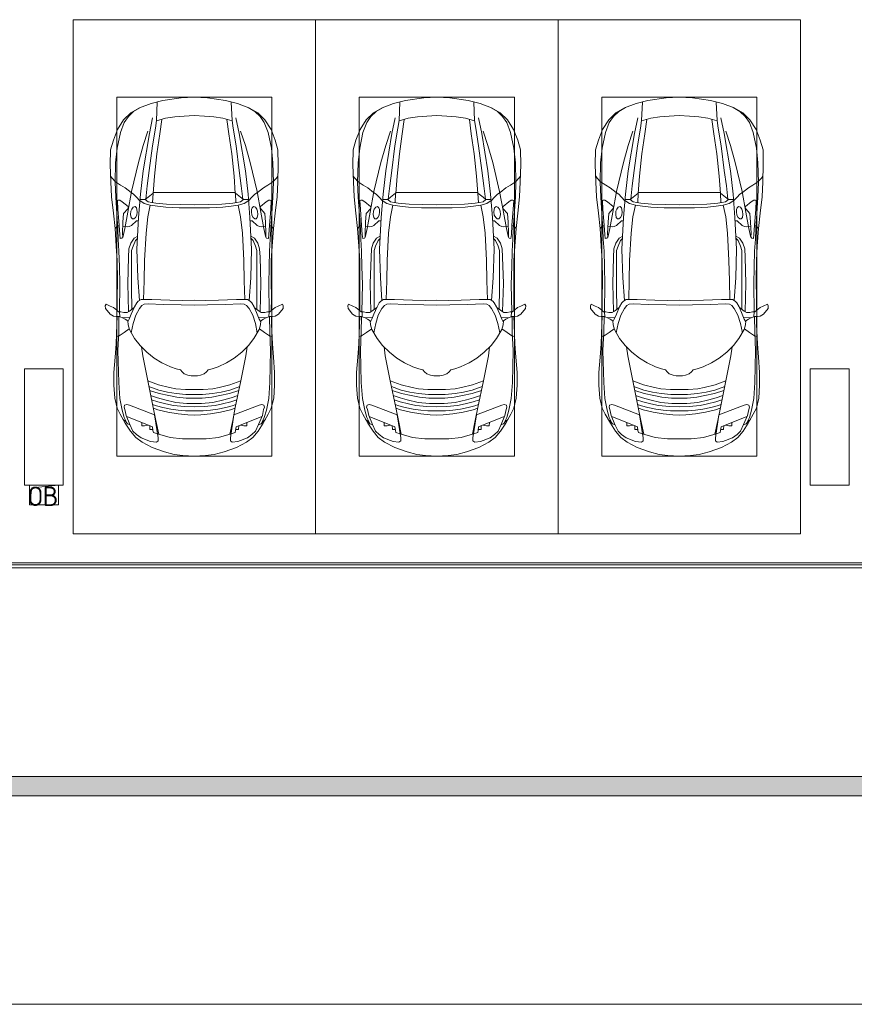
# Model space of a CAD drawing. Header units: millimetres. Extents: x -32229 to 169101, y -13689 to 125138.
# Tile 58 of 256: x -5115 to 3489, y 94200 to 104350. Entities that reach past the tile are written whole.
import ezdxf

# ---------------------------------------------------------------- set-up
doc = ezdxf.new("R2010")
doc.units = ezdxf.units.MM
for name, color, linetype, lineweight in [('A-____-NOTE-TEXT', 5, 'Continuous', 18), ('A-DETL-GENF-OTLN', 7, 'Continuous', 18), ('A-FLOR-____-OTLN', 7, 'Continuous', 18), ('A-GENM-____-OTLN', 7, 'Continuous', 18), ('C-PRKG-____-OTLN', 7, 'Continuous', 18), ('M-EQPM-____-OTLN', 7, 'Continuous', 18), ('S-COLS-____-MCUT', 7, 'Continuous', 40)]:
    doc.layers.add(name, color=color, linetype=linetype, lineweight=lineweight)
doc.styles.add('GOST Common', font='GOST_Common.ttf', dxfattribs={"height": 200})

# ---------------------------------------------------------------- blocks, each defined once
blk = doc.blocks.new('АР_Машиноместо - 4900x2400_М__5300х2500_-V11--01 ЭМ')
at = {"layer": 'A-DETL-GENF-OTLN', "color": 253, "lineweight": 13, "true_color": 0xaaaaaa}
for p, q in [((1133, -806), (1044, -819)), ((1250, -800), (1133, -806)), ((1250, -800), (1367, -806)), ((1367, -806), (1456, -819)), ((816, -891), (712, -946)), ((943, -845), (816, -891)), ((1044, -819), (943, -845)), ((1456, -819), (1557, -845)), ((1557, -845), (1684, -891)), ((1684, -891), (1788, -946)), ((647, -993), (593, -1057)), ((712, -946), (647, -993)), ((701, -989), (655, -1024)), ((800, -953), (701, -989)), ((859, -944), (800, -953)), ((841, -1226), (878, -991)), ((878, -959), (859, -944)), ((1000, -994), (871, -1031)), ((878, -991), (878, -959)), ((1127, -980), (1000, -994)), ((1250, -978), (1127, -980)), ((1250, -978), (1373, -980)), ((1373, -980), (1500, -994)), ((1500, -994), (1629, -1031)), ((1622, -959), (1641, -944)), ((1622, -991), (1622, -959)), ((1659, -1226), (1622, -991)), ((1641, -944), (1700, -953)), ((1700, -953), (1799, -989)), ((1788, -946), (1853, -993)), ((1799, -989), (1845, -1024)), ((1853, -993), (1907, -1057)), ((593, -1057), (539, -1140)), ((618, -1057), (587, -1126)), ((655, -1024), (618, -1057)), ((883, -1027), (854, -1167)), ((1617, -1027), (1646, -1167)), ((1845, -1024), (1882, -1057)), ((1882, -1057), (1913, -1126)), ((1907, -1057), (1961, -1140)), ((539, -1140), (487, -1232)), ((540, -1160), (516, -1180)), ((561, -1133), (540, -1160)), ((587, -1126), (548, -1220)), ((589, -1122), (561, -1133)), ((854, -1167), (827, -1301)), ((1646, -1167), (1673, -1301)), ((1911, -1122), (1939, -1133)), ((1913, -1126), (1952, -1220)), ((1939, -1133), (1960, -1160)), ((1960, -1160), (1984, -1180)), ((1961, -1140), (2013, -1232)), ((456, -1296), (431, -1397)), ((487, -1232), (456, -1296)), ((535, -1281), (527, -1305)), ((527, -1305), (532, -1326)), ((548, -1220), (535, -1281)), ((581, -1327), (841, -1226)), ((827, -1301), (770, -1576)), ((876, -1279), (828, -1294)), ((925, -1302), (859, -1321)), ((979, -1255), (876, -1279)), ((1007, -1284), (925, -1302)), ((1084, -1236), (979, -1255)), ((1084, -1275), (1007, -1284)), ((1148, -1312), (1035, -1323)), ((1183, -1227), (1084, -1236)), ((1159, -1268), (1084, -1275)), ((1250, -1309), (1148, -1312)), ((1250, -1267), (1159, -1268)), ((1250, -1224), (1183, -1227)), ((1250, -1224), (1317, -1227)), ((1250, -1267), (1341, -1268)), ((1250, -1309), (1352, -1312)), ((1317, -1227), (1416, -1236)), ((1341, -1268), (1416, -1275)), ((1352, -1312), (1465, -1323)), ((1416, -1236), (1521, -1255)), ((1416, -1275), (1493, -1284)), ((1493, -1284), (1575, -1302)), ((1521, -1255), (1624, -1279)), ((1575, -1302), (1641, -1321)), ((1624, -1279), (1672, -1294)), ((1919, -1327), (1659, -1226)), ((1673, -1301), (1730, -1576)), ((1952, -1220), (1965, -1281)), ((1965, -1281), (1973, -1305)), ((1973, -1305), (1968, -1326)), ((2013, -1232), (2044, -1296)), ((2044, -1296), (2069, -1397)), ((431, -1397), (422, -1534)), ((532, -1326), (554, -1333)), ((554, -1333), (581, -1327)), ((871, -1401), (800, -1425)), ((874, -1361), (810, -1383)), ((859, -1321), (820, -1334)), ((945, -1381), (871, -1401)), ((958, -1341), (874, -1361)), ((1059, -1355), (945, -1381)), ((1035, -1323), (958, -1341)), ((1070, -1410), (986, -1426)), ((1174, -1344), (1059, -1355)), ((1168, -1400), (1070, -1410)), ((1250, -1400), (1168, -1400)), ((1250, -1345), (1174, -1344)), ((1250, -1345), (1326, -1344)), ((1250, -1400), (1332, -1400)), ((1326, -1344), (1441, -1355)), ((1332, -1400), (1430, -1410)), ((1430, -1410), (1514, -1426)), ((1441, -1355), (1555, -1381)), ((1465, -1323), (1542, -1341)), ((1542, -1341), (1626, -1361)), ((1555, -1381), (1629, -1401)), ((1626, -1361), (1690, -1383)), ((1629, -1401), (1700, -1425)), ((1641, -1321), (1680, -1334)), ((1946, -1333), (1919, -1327)), ((1968, -1326), (1946, -1333)), ((2069, -1397), (2078, -1534)), ((884, -1481), (782, -1518)), ((887, -1447), (790, -1477)), ((995, -1509), (882, -1536)), ((973, -1460), (884, -1481)), ((986, -1426), (887, -1447)), ((1062, -1446), (973, -1460)), ((1060, -1496), (995, -1509)), ((1159, -1489), (1060, -1496)), ((1164, -1435), (1062, -1446)), ((1250, -1488), (1159, -1489)), ((1250, -1435), (1164, -1435)), ((1250, -1435), (1336, -1435)), ((1250, -1488), (1341, -1489)), ((1336, -1435), (1438, -1446)), ((1341, -1489), (1440, -1496)), ((1438, -1446), (1527, -1460)), ((1440, -1496), (1505, -1509)), ((1505, -1509), (1618, -1536)), ((1514, -1426), (1613, -1447)), ((1527, -1460), (1616, -1481)), ((1613, -1447), (1710, -1477)), ((1616, -1481), (1718, -1518)), ((422, -1534), (422, -1663)), ((770, -1576), (718, -1834)), ((882, -1536), (770, -1576)), ((1618, -1536), (1730, -1576)), ((1730, -1576), (1782, -1834)), ((2078, -1534), (2078, -1663)), ((422, -1663), (435, -1821)), ((1004, -1721), (917, -1761)), ((1065, -1700), (1004, -1721)), ((1107, -1690), (1065, -1700)), ((1124, -1671), (1107, -1690)), ((1147, -1651), (1124, -1671)), ((1185, -1636), (1147, -1651)), ((1218, -1629), (1185, -1636)), ((1218, -1629), (1250, -1627)), ((1282, -1629), (1250, -1627)), ((1282, -1629), (1315, -1636)), ((1315, -1636), (1353, -1651)), ((1353, -1651), (1376, -1671)), ((1376, -1671), (1393, -1690)), ((1393, -1690), (1435, -1700)), ((1435, -1700), (1496, -1721)), ((1496, -1721), (1583, -1761)), ((2078, -1663), (2065, -1821)), ((435, -1821), (445, -1957)), ((838, -1812), (761, -1872)), ((917, -1761), (838, -1812)), ((1583, -1761), (1662, -1812)), ((1662, -1812), (1739, -1872)), ((2065, -1821), (2055, -1957)), ((761, -1872), (691, -1942)), ((718, -1834), (706, -1927)), ((1739, -1872), (1809, -1942)), ((1782, -1834), (1794, -1927)), ((445, -1957), (453, -2159)), ((635, -2015), (581, -2106)), ((691, -1942), (635, -2015)), ((1809, -1942), (1865, -2015)), ((1865, -2015), (1919, -2106)), ((2055, -1957), (2047, -2159)), ((475, -2041), (448, -2034)), ((526, -2075), (475, -2041)), ((579, -2113), (526, -2075)), ((581, -2106), (567, -2154)), ((620, -2169), (600, -2073)), ((1880, -2169), (1900, -2073)), ((1919, -2106), (1933, -2154)), ((1921, -2113), (1974, -2075)), ((1974, -2075), (2025, -2041)), ((2025, -2041), (2052, -2034)), ((453, -2159), (455, -2239)), ((505, -2230), (468, -2239)), ((537, -2212), (505, -2230)), ((587, -2231), (510, -2227)), ((564, -2195), (537, -2212)), ((567, -2154), (564, -2195)), ((580, -2214), (565, -2186)), ((601, -2263), (580, -2214)), ((647, -2254), (620, -2169)), ((1853, -2254), (1880, -2169)), ((1899, -2263), (1920, -2214)), ((1913, -2231), (1990, -2227)), ((1920, -2214), (1935, -2186)), ((1933, -2154), (1936, -2195)), ((1936, -2195), (1963, -2212)), ((1963, -2212), (1995, -2230)), ((1995, -2230), (2032, -2239)), ((2047, -2159), (2045, -2239)), ((333, -2351), (335, -2322)), ((335, -2322), (382, -2266)), ((382, -2266), (417, -2243)), ((417, -2334), (384, -2348)), ((417, -2243), (445, -2239)), ((450, -2306), (417, -2334)), ((445, -2239), (482, -2239)), ((470, -2290), (450, -2306)), ((455, -2424), (456, -2301)), ((494, -2289), (470, -2290)), ((482, -2236), (479, -2289)), ((523, -2281), (494, -2289)), ((559, -2283), (523, -2281)), ((581, -2296), (559, -2283)), ((631, -2333), (581, -2296)), ((634, -2341), (601, -2263)), ((604, -2534), (606, -2315)), ((685, -2322), (647, -2254)), ((710, -2355), (685, -2322)), ((1790, -2355), (1815, -2322)), ((1815, -2322), (1853, -2254)), ((1866, -2341), (1899, -2263)), ((1869, -2333), (1919, -2296)), ((1896, -2534), (1894, -2315)), ((1919, -2296), (1941, -2283)), ((1941, -2283), (1977, -2281)), ((1977, -2281), (2006, -2289)), ((2006, -2289), (2030, -2290)), ((2018, -2236), (2021, -2289)), ((2055, -2239), (2018, -2239)), ((2030, -2290), (2050, -2306)), ((2045, -2424), (2044, -2301)), ((2050, -2306), (2083, -2334)), ((2083, -2243), (2055, -2239)), ((2118, -2266), (2083, -2243)), ((2083, -2334), (2116, -2348)), ((2165, -2322), (2118, -2266)), ((2167, -2351), (2165, -2322)), ((341, -2366), (333, -2351)), ((384, -2348), (341, -2366)), ((457, -2614), (455, -2424)), ((657, -2380), (634, -2341)), ((673, -2400), (657, -2380)), ((685, -2406), (668, -2638)), ((701, -2415), (673, -2400)), ((814, -2417), (701, -2415)), ((734, -2369), (710, -2355)), ((773, -2372), (734, -2369)), ((929, -2364), (773, -2372)), ((999, -2409), (814, -2417)), ((1115, -2359), (929, -2364)), ((1133, -2405), (999, -2409)), ((1250, -2358), (1115, -2359)), ((1250, -2407), (1133, -2405)), ((1250, -2358), (1385, -2359)), ((1250, -2407), (1367, -2405)), ((1367, -2405), (1501, -2409)), ((1385, -2359), (1571, -2364)), ((1501, -2409), (1686, -2417)), ((1571, -2364), (1727, -2372)), ((1686, -2417), (1799, -2415)), ((1727, -2372), (1766, -2369)), ((1766, -2369), (1790, -2355)), ((1799, -2415), (1827, -2400)), ((1815, -2406), (1832, -2638)), ((1827, -2400), (1843, -2380)), ((1843, -2380), (1866, -2341)), ((2043, -2614), (2045, -2424)), ((2116, -2348), (2159, -2366)), ((2159, -2366), (2167, -2351)), ((604, -2851), (604, -2534)), ((1896, -2851), (1896, -2534)), ((456, -2818), (457, -2614)), ((668, -2638), (659, -2936)), ((1832, -2638), (1841, -2936)), ((2044, -2818), (2043, -2614)), ((446, -2965), (456, -2818)), ((2054, -2965), (2044, -2818)), ((604, -2919), (604, -2851)), ((619, -2967), (604, -2919)), ((659, -2936), (676, -3260)), ((1841, -2936), (1824, -3260)), ((1881, -2967), (1896, -2919)), ((1896, -2919), (1896, -2851)), ((433, -3149), (446, -2965)), ((644, -3025), (619, -2967)), ((665, -3046), (644, -3025)), ((1835, -3046), (1856, -3025)), ((1856, -3025), (1881, -2967)), ((2067, -3149), (2054, -2965)), ((481, -3085), (475, -3180)), ((486, -3046), (481, -3085)), ((504, -3047), (486, -3046)), ((512, -3061), (504, -3047)), ((511, -3095), (512, -3061)), ((515, -3214), (511, -3095)), ((1985, -3214), (1989, -3095)), ((1988, -3061), (1996, -3047)), ((1989, -3095), (1988, -3061)), ((1996, -3047), (2014, -3046)), ((2014, -3046), (2019, -3085)), ((2019, -3085), (2025, -3180)), ((416, -3306), (433, -3149)), ((457, -3174), (433, -3148)), ((475, -3174), (457, -3174)), ((475, -3180), (462, -3347)), ((558, -3165), (514, -3168)), ((522, -3303), (515, -3214)), ((579, -3168), (558, -3165)), ((602, -3179), (579, -3168)), ((612, -3246), (600, -3262)), ((654, -3228), (602, -3179)), ((627, -3246), (612, -3246)), ((643, -3260), (627, -3246)), ((675, -3228), (654, -3228)), ((1825, -3228), (1846, -3228)), ((1846, -3228), (1898, -3179)), ((1857, -3260), (1873, -3246)), ((1873, -3246), (1888, -3246)), ((1888, -3246), (1900, -3262)), ((1898, -3179), (1921, -3168)), ((1921, -3168), (1942, -3165)), ((1942, -3165), (1986, -3168)), ((1978, -3303), (1985, -3214)), ((2025, -3174), (2043, -3174)), ((2025, -3180), (2038, -3347)), ((2043, -3174), (2067, -3148)), ((2084, -3306), (2067, -3148)), ((397, -3474), (416, -3306)), ((462, -3347), (457, -3435)), ((565, -3350), (522, -3303)), ((600, -3262), (594, -3293)), ((594, -3293), (597, -3327)), ((597, -3327), (605, -3347)), ((605, -3347), (620, -3369)), ((657, -3286), (643, -3260)), ((654, -3361), (659, -3344)), ((661, -3321), (657, -3286)), ((659, -3344), (661, -3321)), ((676, -3260), (696, -3503)), ((1824, -3260), (1804, -3503)), ((1839, -3321), (1843, -3286)), ((1841, -3344), (1839, -3321)), ((1846, -3361), (1841, -3344)), ((1843, -3286), (1857, -3260)), ((1895, -3347), (1880, -3369)), ((1903, -3327), (1895, -3347)), ((1900, -3262), (1906, -3293)), ((1906, -3293), (1903, -3327)), ((1935, -3350), (1978, -3303)), ((2038, -3347), (2043, -3435)), ((2103, -3474), (2084, -3306)), ((457, -3435), (466, -3441)), ((466, -3441), (482, -3439)), ((482, -3439), (508, -3423)), ((508, -3423), (567, -3375)), ((570, -3361), (565, -3350)), ((567, -3375), (570, -3361)), ((620, -3369), (639, -3373)), ((639, -3373), (654, -3361)), ((690, -3434), (655, -3470)), ((744, -3447), (691, -3447)), ((773, -3424), (744, -3447)), ((744, -3447), (773, -3472)), ((811, -3415), (773, -3424)), ((853, -3407), (811, -3415)), ((826, -3512), (821, -3413)), ((965, -3398), (853, -3407)), ((1103, -3394), (965, -3398)), ((1250, -3391), (1103, -3394)), ((1250, -3391), (1397, -3394)), ((1397, -3394), (1535, -3398)), ((1535, -3398), (1647, -3407)), ((1647, -3407), (1689, -3415)), ((1674, -3512), (1679, -3413)), ((1689, -3415), (1727, -3424)), ((1727, -3424), (1756, -3447)), ((1756, -3447), (1727, -3472)), ((1756, -3447), (1809, -3447)), ((1810, -3434), (1845, -3470)), ((1861, -3373), (1846, -3361)), ((1880, -3369), (1861, -3373)), ((1930, -3361), (1935, -3350)), ((1933, -3375), (1930, -3361)), ((1992, -3423), (1933, -3375)), ((2018, -3439), (1992, -3423)), ((2034, -3441), (2018, -3439)), ((2043, -3435), (2034, -3441)), ((390, -3630), (397, -3474)), ((598, -3519), (538, -3567)), ((625, -3501), (598, -3519)), ((655, -3470), (625, -3501)), ((773, -3472), (826, -3512)), ((840, -3688), (827, -3510)), ((1250, -3520), (827, -3517)), ((1250, -3520), (1673, -3517)), ((1660, -3688), (1673, -3510)), ((1727, -3472), (1674, -3512)), ((1845, -3470), (1875, -3501)), ((1875, -3501), (1902, -3519)), ((1902, -3519), (1962, -3567)), ((2110, -3630), (2103, -3474)), ((384, -3803), (390, -3630)), ((439, -3630), (404, -3666)), ((491, -3594), (439, -3630)), ((538, -3567), (491, -3594)), ((1962, -3567), (2009, -3594)), ((2009, -3594), (2061, -3630)), ((2061, -3630), (2096, -3666)), ((2116, -3803), (2110, -3630)), ((404, -3666), (388, -3688)), ((864, -3917), (840, -3688)), ((1636, -3917), (1660, -3688)), ((2096, -3666), (2112, -3688)), ((387, -3958), (384, -3803)), ((2113, -3958), (2116, -3803)), ((416, -4059), (387, -3958)), ((894, -4122), (864, -3917)), ((1606, -4122), (1636, -3917)), ((2084, -4059), (2113, -3958)), ((459, -4167), (416, -4059)), ((2041, -4167), (2084, -4059)), ((914, -4272), (894, -4122)), ((1586, -4272), (1606, -4122)), ((522, -4268), (459, -4167)), ((955, -4284), (861, -4259)), ((861, -4260), (869, -4451)), ((1545, -4284), (1639, -4259)), ((1639, -4260), (1631, -4451)), ((1978, -4268), (2041, -4167)), ((596, -4341), (522, -4268)), ((686, -4392), (596, -4341)), ((1050, -4297), (955, -4284)), ((1146, -4307), (1050, -4297)), ((1250, -4312), (1146, -4307)), ((1250, -4312), (1354, -4307)), ((1354, -4307), (1450, -4297)), ((1450, -4297), (1545, -4284)), ((1814, -4392), (1904, -4341)), ((1904, -4341), (1978, -4268)), ((804, -4437), (686, -4392)), ((927, -4467), (804, -4437)), ((1573, -4467), (1696, -4437)), ((1696, -4437), (1814, -4392)), ((1115, -4493), (927, -4467)), ((1250, -4500), (1115, -4493)), ((1250, -4500), (1385, -4493)), ((1385, -4493), (1573, -4467))]:
    blk.add_line(p, q, dxfattribs=at)
at = {"layer": 'A-DETL-GENF-OTLN', "color": 254, "lineweight": 13, "true_color": 0xd4d4d4}
for p, q in [((819, -1103), (554, -1208)), ((709, -1113), (708, -1147)), ((738, -1114), (709, -1113)), ((773, -1121), (738, -1114)), ((793, -1076), (791, -1115)), ((823, -1074), (793, -1076)), ((824, -1064), (819, -1103)), ((828, -1045), (824, -1064)), ((871, -1032), (828, -1045)), ((1629, -1032), (1672, -1045)), ((1672, -1045), (1676, -1064)), ((1676, -1064), (1681, -1103)), ((1677, -1074), (1707, -1076)), ((1681, -1103), (1946, -1208)), ((1707, -1076), (1709, -1115)), ((1727, -1121), (1762, -1114)), ((1762, -1114), (1791, -1113)), ((1791, -1113), (1792, -1147)), ((528, -1199), (507, -1274)), ((562, -1132), (528, -1199)), ((1938, -1132), (1972, -1199)), ((1972, -1199), (1993, -1274)), ((507, -1274), (483, -1396)), ((1993, -1274), (2017, -1396)), ((483, -1396), (471, -1561)), ((2017, -1396), (2029, -1561)), ((471, -1561), (463, -1890)), ((2029, -1561), (2037, -1890)), ((463, -1890), (472, -2078)), ((2037, -1890), (2028, -2078)), ((472, -2078), (474, -2239)), ((2028, -2078), (2026, -2239)), ((483, -2571), (478, -2290)), ((571, -2291), (564, -2581)), ((1929, -2291), (1936, -2581)), ((2017, -2571), (2022, -2290)), ((728, -2416), (734, -2607)), ((1772, -2416), (1766, -2607)), ((478, -2755), (483, -2571)), ((564, -2581), (572, -2853)), ((734, -2607), (738, -2818)), ((1766, -2607), (1762, -2818)), ((1936, -2581), (1928, -2853)), ((2022, -2755), (2017, -2571)), ((474, -2914), (478, -2755)), ((738, -2818), (753, -3099)), ((1762, -2818), (1747, -3099)), ((2026, -2914), (2022, -2755)), ((466, -3036), (474, -2914)), ((572, -2853), (576, -2937)), ((576, -2937), (595, -2998)), ((1924, -2937), (1905, -2998)), ((1928, -2853), (1924, -2937)), ((2034, -3036), (2026, -2914)), ((462, -3137), (466, -3036)), ((595, -2998), (629, -3048)), ((1905, -2998), (1871, -3048)), ((2038, -3137), (2034, -3036)), ((440, -3469), (462, -3137)), ((512, -3053), (533, -3146)), ((533, -3146), (564, -3316)), ((629, -3048), (667, -3070)), ((753, -3099), (772, -3268)), ((1747, -3099), (1728, -3268)), ((1871, -3048), (1833, -3070)), ((1967, -3146), (1936, -3316)), ((1988, -3053), (1967, -3146)), ((2060, -3469), (2038, -3137)), ((564, -3316), (602, -3530)), ((772, -3268), (797, -3388)), ((1728, -3268), (1703, -3388)), ((1936, -3316), (1898, -3530)), ((735, -3406), (688, -3436)), ((797, -3388), (735, -3406)), ((749, -3451), (765, -3589)), ((870, -3377), (797, -3388)), ((957, -3369), (870, -3377)), ((1093, -3361), (957, -3369)), ((1250, -3361), (1093, -3361)), ((1250, -3361), (1407, -3361)), ((1407, -3361), (1543, -3369)), ((1543, -3369), (1630, -3377)), ((1630, -3377), (1703, -3388)), ((1703, -3388), (1765, -3406)), ((1751, -3451), (1735, -3589)), ((1765, -3406), (1812, -3436)), ((434, -3624), (440, -3469)), ((602, -3530), (674, -3827)), ((696, -3503), (723, -3742)), ((1804, -3503), (1777, -3742)), ((1898, -3530), (1826, -3827)), ((2066, -3624), (2060, -3469)), ((439, -3823), (434, -3624)), ((765, -3589), (786, -3747)), ((1735, -3589), (1714, -3747)), ((2061, -3823), (2066, -3624)), ((723, -3742), (787, -4128)), ((786, -3747), (819, -4001)), ((1714, -3747), (1681, -4001)), ((1777, -3742), (1713, -4128)), ((455, -3977), (439, -3823)), ((674, -3827), (723, -4002)), ((1826, -3827), (1777, -4002)), ((2045, -3977), (2061, -3823)), ((489, -4138), (455, -3977)), ((723, -4002), (772, -4150)), ((819, -4001), (849, -4183)), ((1681, -4001), (1651, -4183)), ((1777, -4002), (1728, -4150)), ((2011, -4138), (2045, -3977)), ((528, -4240), (489, -4138)), ((787, -4128), (821, -4290)), ((1713, -4128), (1679, -4290)), ((1972, -4240), (2011, -4138)), ((571, -4303), (528, -4240)), ((849, -4183), (861, -4260)), ((1651, -4183), (1639, -4260)), ((1929, -4303), (1972, -4240)), ((625, -4355), (571, -4303)), ((696, -4396), (625, -4355)), ((1804, -4396), (1875, -4355)), ((1875, -4355), (1929, -4303))]:
    blk.add_line(p, q, dxfattribs=at)
at = {"layer": 'C-PRKG-____-OTLN', "color": 253, "lineweight": 13, "true_color": 0xaaaaaa}
for p, q in [((2500, 0), (0, 0)), ((0, 0), (0, -5300)), ((2500, 0), (2500, -5300)), ((450, -800), (450, -4500)), ((450, -800), (2050, -800)), ((2050, -800), (2050, -4500)), ((450, -4500), (2050, -4500)), ((2500, -5300), (0, -5300))]:
    blk.add_line(p, q, dxfattribs=at)
blk = doc.blocks.new('АР_Машиноместо - 4900x2400_М__5300х2500_-3113489--01 ЭМ')
at = {"layer": 'A-DETL-GENF-OTLN', "color": 253, "lineweight": 13, "true_color": 0xaaaaaa}
for p, q in [((927, 4467), (804, 4437)), ((1115, 4493), (927, 4467)), ((1250, 4500), (1115, 4493)), ((1250, 4500), (1385, 4493)), ((1385, 4493), (1573, 4467)), ((1573, 4467), (1696, 4437)), ((686, 4392), (596, 4341)), ((804, 4437), (686, 4392)), ((861, 4260), (869, 4451)), ((1639, 4260), (1631, 4451)), ((1696, 4437), (1814, 4392)), ((1814, 4392), (1904, 4341)), ((522, 4268), (459, 4167)), ((596, 4341), (522, 4268)), ((955, 4284), (861, 4259)), ((914, 4272), (894, 4122)), ((1050, 4297), (955, 4284)), ((1146, 4307), (1050, 4297)), ((1250, 4312), (1146, 4307)), ((1250, 4312), (1354, 4307)), ((1354, 4307), (1450, 4297)), ((1450, 4297), (1545, 4284)), ((1545, 4284), (1639, 4259)), ((1586, 4272), (1606, 4122)), ((1904, 4341), (1978, 4268)), ((1978, 4268), (2041, 4167)), ((459, 4167), (416, 4059)), ((2041, 4167), (2084, 4059)), ((894, 4122), (864, 3917)), ((1606, 4122), (1636, 3917)), ((416, 4059), (387, 3958)), ((2084, 4059), (2113, 3958)), ((387, 3958), (384, 3803)), ((864, 3917), (840, 3688)), ((1636, 3917), (1660, 3688)), ((2113, 3958), (2116, 3803)), ((384, 3803), (390, 3630)), ((2116, 3803), (2110, 3630)), ((404, 3666), (388, 3688)), ((439, 3630), (404, 3666)), ((840, 3688), (827, 3510)), ((1660, 3688), (1673, 3510)), ((2061, 3630), (2096, 3666)), ((2096, 3666), (2112, 3688)), ((390, 3630), (397, 3474)), ((491, 3594), (439, 3630)), ((538, 3567), (491, 3594)), ((598, 3519), (538, 3567)), ((1902, 3519), (1962, 3567)), ((1962, 3567), (2009, 3594)), ((2009, 3594), (2061, 3630)), ((2110, 3630), (2103, 3474)), ((397, 3474), (416, 3306)), ((625, 3501), (598, 3519)), ((655, 3470), (625, 3501)), ((690, 3434), (655, 3470)), ((676, 3260), (696, 3503)), ((744, 3447), (773, 3472)), ((773, 3472), (826, 3512)), ((826, 3512), (821, 3413)), ((1250, 3520), (827, 3517)), ((1250, 3520), (1673, 3517)), ((1674, 3512), (1679, 3413)), ((1727, 3472), (1674, 3512)), ((1756, 3447), (1727, 3472)), ((1824, 3260), (1804, 3503)), ((1810, 3434), (1845, 3470)), ((1845, 3470), (1875, 3501)), ((1875, 3501), (1902, 3519)), ((2103, 3474), (2084, 3306)), ((457, 3435), (466, 3441)), ((462, 3347), (457, 3435)), ((466, 3441), (482, 3439)), ((482, 3439), (508, 3423)), ((508, 3423), (567, 3375)), ((565, 3350), (522, 3303)), ((570, 3361), (565, 3350)), ((567, 3375), (570, 3361)), ((605, 3347), (620, 3369)), ((620, 3369), (639, 3373)), ((639, 3373), (654, 3361)), ((654, 3361), (659, 3344)), ((744, 3447), (691, 3447)), ((773, 3424), (744, 3447)), ((811, 3415), (773, 3424)), ((853, 3407), (811, 3415)), ((965, 3398), (853, 3407)), ((1103, 3394), (965, 3398)), ((1250, 3391), (1103, 3394)), ((1250, 3391), (1397, 3394)), ((1397, 3394), (1535, 3398)), ((1535, 3398), (1647, 3407)), ((1647, 3407), (1689, 3415)), ((1689, 3415), (1727, 3424)), ((1727, 3424), (1756, 3447)), ((1756, 3447), (1809, 3447)), ((1846, 3361), (1841, 3344)), ((1861, 3373), (1846, 3361)), ((1880, 3369), (1861, 3373)), ((1895, 3347), (1880, 3369)), ((1933, 3375), (1930, 3361)), ((1930, 3361), (1935, 3350)), ((1992, 3423), (1933, 3375)), ((1935, 3350), (1978, 3303)), ((2018, 3439), (1992, 3423)), ((2034, 3441), (2018, 3439)), ((2043, 3435), (2034, 3441)), ((2038, 3347), (2043, 3435)), ((416, 3306), (433, 3149)), ((475, 3180), (462, 3347)), ((522, 3303), (515, 3214)), ((594, 3293), (597, 3327)), ((600, 3262), (594, 3293)), ((597, 3327), (605, 3347)), ((612, 3246), (600, 3262)), ((643, 3260), (627, 3246)), ((657, 3286), (643, 3260)), ((661, 3321), (657, 3286)), ((659, 3344), (661, 3321)), ((659, 2936), (676, 3260)), ((1841, 2936), (1824, 3260)), ((1841, 3344), (1839, 3321)), ((1839, 3321), (1843, 3286)), ((1843, 3286), (1857, 3260)), ((1857, 3260), (1873, 3246)), ((1888, 3246), (1900, 3262)), ((1903, 3327), (1895, 3347)), ((1900, 3262), (1906, 3293)), ((1906, 3293), (1903, 3327)), ((1978, 3303), (1985, 3214)), ((2025, 3180), (2038, 3347)), ((2084, 3306), (2067, 3148)), ((457, 3174), (433, 3148)), ((433, 3149), (446, 2965)), ((475, 3174), (457, 3174)), ((481, 3085), (475, 3180)), ((515, 3214), (511, 3095)), ((558, 3165), (514, 3168)), ((579, 3168), (558, 3165)), ((602, 3179), (579, 3168)), ((654, 3228), (602, 3179)), ((627, 3246), (612, 3246)), ((675, 3228), (654, 3228)), ((1825, 3228), (1846, 3228)), ((1846, 3228), (1898, 3179)), ((1873, 3246), (1888, 3246)), ((1898, 3179), (1921, 3168)), ((1921, 3168), (1942, 3165)), ((1942, 3165), (1986, 3168)), ((1985, 3214), (1989, 3095)), ((2019, 3085), (2025, 3180)), ((2025, 3174), (2043, 3174)), ((2043, 3174), (2067, 3148)), ((2067, 3149), (2054, 2965)), ((486, 3046), (481, 3085)), ((504, 3047), (486, 3046)), ((512, 3061), (504, 3047)), ((511, 3095), (512, 3061)), ((665, 3046), (644, 3025)), ((1835, 3046), (1856, 3025)), ((1989, 3095), (1988, 3061)), ((1988, 3061), (1996, 3047)), ((1996, 3047), (2014, 3046)), ((2014, 3046), (2019, 3085)), ((446, 2965), (456, 2818)), ((619, 2967), (604, 2919)), ((644, 3025), (619, 2967)), ((1856, 3025), (1881, 2967)), ((1881, 2967), (1896, 2919)), ((2054, 2965), (2044, 2818)), ((604, 2919), (604, 2851)), ((604, 2851), (604, 2534)), ((668, 2638), (659, 2936)), ((1832, 2638), (1841, 2936)), ((1896, 2919), (1896, 2851)), ((1896, 2851), (1896, 2534)), ((456, 2818), (457, 2614)), ((2044, 2818), (2043, 2614)), ((457, 2614), (455, 2424)), ((685, 2406), (668, 2638)), ((1815, 2406), (1832, 2638)), ((2043, 2614), (2045, 2424)), ((604, 2534), (606, 2315)), ((1896, 2534), (1894, 2315)), ((341, 2366), (333, 2351)), ((333, 2351), (335, 2322)), ((384, 2348), (341, 2366)), ((417, 2334), (384, 2348)), ((455, 2424), (456, 2301)), ((634, 2341), (601, 2263)), ((657, 2380), (634, 2341)), ((673, 2400), (657, 2380)), ((701, 2415), (673, 2400)), ((710, 2355), (685, 2322)), ((814, 2417), (701, 2415)), ((734, 2369), (710, 2355)), ((773, 2372), (734, 2369)), ((929, 2364), (773, 2372)), ((999, 2409), (814, 2417)), ((1115, 2359), (929, 2364)), ((1133, 2405), (999, 2409)), ((1250, 2358), (1115, 2359)), ((1250, 2407), (1133, 2405)), ((1250, 2407), (1367, 2405)), ((1250, 2358), (1385, 2359)), ((1367, 2405), (1501, 2409)), ((1385, 2359), (1571, 2364)), ((1501, 2409), (1686, 2417)), ((1571, 2364), (1727, 2372)), ((1686, 2417), (1799, 2415)), ((1727, 2372), (1766, 2369)), ((1766, 2369), (1790, 2355)), ((1790, 2355), (1815, 2322)), ((1799, 2415), (1827, 2400)), ((1827, 2400), (1843, 2380)), ((1843, 2380), (1866, 2341)), ((1866, 2341), (1899, 2263)), ((2045, 2424), (2044, 2301)), ((2083, 2334), (2116, 2348)), ((2116, 2348), (2159, 2366)), ((2159, 2366), (2167, 2351)), ((2167, 2351), (2165, 2322)), ((335, 2322), (382, 2266)), ((382, 2266), (417, 2243)), ((450, 2306), (417, 2334)), ((417, 2243), (445, 2239)), ((445, 2239), (482, 2239)), ((470, 2290), (450, 2306)), ((453, 2159), (455, 2239)), ((505, 2230), (468, 2239)), ((494, 2289), (470, 2290)), ((482, 2236), (479, 2289)), ((523, 2281), (494, 2289)), ((559, 2283), (523, 2281)), ((581, 2296), (559, 2283)), ((601, 2263), (580, 2214)), ((631, 2333), (581, 2296)), ((647, 2254), (620, 2169)), ((685, 2322), (647, 2254)), ((1815, 2322), (1853, 2254)), ((1853, 2254), (1880, 2169)), ((1869, 2333), (1919, 2296)), ((1899, 2263), (1920, 2214)), ((1919, 2296), (1941, 2283)), ((1941, 2283), (1977, 2281)), ((1977, 2281), (2006, 2289)), ((1995, 2230), (2032, 2239)), ((2006, 2289), (2030, 2290)), ((2018, 2236), (2021, 2289)), ((2055, 2239), (2018, 2239)), ((2030, 2290), (2050, 2306)), ((2047, 2159), (2045, 2239)), ((2050, 2306), (2083, 2334)), ((2083, 2243), (2055, 2239)), ((2118, 2266), (2083, 2243)), ((2165, 2322), (2118, 2266)), ((445, 1957), (453, 2159)), ((537, 2212), (505, 2230)), ((587, 2231), (510, 2227)), ((564, 2195), (537, 2212)), ((567, 2154), (564, 2195)), ((580, 2214), (565, 2186)), ((581, 2106), (567, 2154)), ((620, 2169), (600, 2073)), ((1880, 2169), (1900, 2073)), ((1913, 2231), (1990, 2227)), ((1919, 2106), (1933, 2154)), ((1920, 2214), (1935, 2186)), ((1933, 2154), (1936, 2195)), ((1936, 2195), (1963, 2212)), ((1963, 2212), (1995, 2230)), ((2055, 1957), (2047, 2159)), ((475, 2041), (448, 2034)), ((526, 2075), (475, 2041)), ((579, 2113), (526, 2075)), ((635, 2015), (581, 2106)), ((1865, 2015), (1919, 2106)), ((1921, 2113), (1974, 2075)), ((1974, 2075), (2025, 2041)), ((2025, 2041), (2052, 2034)), ((435, 1821), (445, 1957)), ((691, 1942), (635, 2015)), ((761, 1872), (691, 1942)), ((1739, 1872), (1809, 1942)), ((1809, 1942), (1865, 2015)), ((2065, 1821), (2055, 1957)), ((718, 1834), (706, 1927)), ((770, 1576), (718, 1834)), ((838, 1812), (761, 1872)), ((1662, 1812), (1739, 1872)), ((1730, 1576), (1782, 1834)), ((1782, 1834), (1794, 1927)), ((422, 1663), (435, 1821)), ((917, 1761), (838, 1812)), ((1004, 1721), (917, 1761)), ((1496, 1721), (1583, 1761)), ((1583, 1761), (1662, 1812)), ((2078, 1663), (2065, 1821)), ((422, 1534), (422, 1663)), ((1065, 1700), (1004, 1721)), ((1107, 1690), (1065, 1700)), ((1124, 1671), (1107, 1690)), ((1147, 1651), (1124, 1671)), ((1185, 1636), (1147, 1651)), ((1218, 1629), (1185, 1636)), ((1218, 1629), (1250, 1627)), ((1282, 1629), (1250, 1627)), ((1282, 1629), (1315, 1636)), ((1315, 1636), (1353, 1651)), ((1353, 1651), (1376, 1671)), ((1376, 1671), (1393, 1690)), ((1393, 1690), (1435, 1700)), ((1435, 1700), (1496, 1721)), ((2078, 1534), (2078, 1663)), ((431, 1397), (422, 1534)), ((827, 1301), (770, 1576)), ((882, 1536), (770, 1576)), ((995, 1509), (882, 1536)), ((1505, 1509), (1618, 1536)), ((1618, 1536), (1730, 1576)), ((1673, 1301), (1730, 1576)), ((2069, 1397), (2078, 1534)), ((884, 1481), (782, 1518)), ((887, 1447), (790, 1477)), ((871, 1401), (800, 1425)), ((973, 1460), (884, 1481)), ((986, 1426), (887, 1447)), ((1062, 1446), (973, 1460)), ((1070, 1410), (986, 1426)), ((1060, 1496), (995, 1509)), ((1159, 1489), (1060, 1496)), ((1164, 1435), (1062, 1446)), ((1250, 1488), (1159, 1489)), ((1250, 1435), (1164, 1435)), ((1250, 1488), (1341, 1489)), ((1250, 1435), (1336, 1435)), ((1336, 1435), (1438, 1446)), ((1341, 1489), (1440, 1496)), ((1430, 1410), (1514, 1426)), ((1438, 1446), (1527, 1460)), ((1440, 1496), (1505, 1509)), ((1514, 1426), (1613, 1447)), ((1527, 1460), (1616, 1481)), ((1613, 1447), (1710, 1477)), ((1616, 1481), (1718, 1518)), ((1629, 1401), (1700, 1425)), ((456, 1296), (431, 1397)), ((527, 1305), (532, 1326)), ((532, 1326), (554, 1333)), ((554, 1333), (581, 1327)), ((581, 1327), (841, 1226)), ((874, 1361), (810, 1383)), ((859, 1321), (820, 1334)), ((925, 1302), (859, 1321)), ((945, 1381), (871, 1401)), ((958, 1341), (874, 1361)), ((1059, 1355), (945, 1381)), ((1035, 1323), (958, 1341)), ((1148, 1312), (1035, 1323)), ((1174, 1344), (1059, 1355)), ((1168, 1400), (1070, 1410)), ((1250, 1400), (1168, 1400)), ((1250, 1345), (1174, 1344)), ((1250, 1400), (1332, 1400)), ((1250, 1345), (1326, 1344)), ((1326, 1344), (1441, 1355)), ((1332, 1400), (1430, 1410)), ((1352, 1312), (1465, 1323)), ((1441, 1355), (1555, 1381)), ((1465, 1323), (1542, 1341)), ((1542, 1341), (1626, 1361)), ((1555, 1381), (1629, 1401)), ((1575, 1302), (1641, 1321)), ((1626, 1361), (1690, 1383)), ((1641, 1321), (1680, 1334)), ((1919, 1327), (1659, 1226)), ((1946, 1333), (1919, 1327)), ((1968, 1326), (1946, 1333)), ((1973, 1305), (1968, 1326)), ((2044, 1296), (2069, 1397)), ((487, 1232), (456, 1296)), ((539, 1140), (487, 1232)), ((535, 1281), (527, 1305)), ((548, 1220), (535, 1281)), ((587, 1126), (548, 1220)), ((854, 1167), (827, 1301)), ((876, 1279), (828, 1294)), ((841, 1226), (878, 991)), ((979, 1255), (876, 1279)), ((1007, 1284), (925, 1302)), ((1084, 1236), (979, 1255)), ((1084, 1275), (1007, 1284)), ((1159, 1268), (1084, 1275)), ((1183, 1227), (1084, 1236)), ((1250, 1309), (1148, 1312)), ((1250, 1267), (1159, 1268)), ((1250, 1224), (1183, 1227)), ((1250, 1309), (1352, 1312)), ((1250, 1267), (1341, 1268)), ((1250, 1224), (1317, 1227)), ((1317, 1227), (1416, 1236)), ((1341, 1268), (1416, 1275)), ((1416, 1275), (1493, 1284)), ((1416, 1236), (1521, 1255)), ((1493, 1284), (1575, 1302)), ((1521, 1255), (1624, 1279)), ((1659, 1226), (1622, 991)), ((1624, 1279), (1672, 1294)), ((1646, 1167), (1673, 1301)), ((1913, 1126), (1952, 1220)), ((1952, 1220), (1965, 1281)), ((1961, 1140), (2013, 1232)), ((1965, 1281), (1973, 1305)), ((2013, 1232), (2044, 1296)), ((540, 1160), (516, 1180)), ((593, 1057), (539, 1140)), ((561, 1133), (540, 1160)), ((589, 1122), (561, 1133)), ((618, 1057), (587, 1126)), ((883, 1027), (854, 1167)), ((1617, 1027), (1646, 1167)), ((1882, 1057), (1913, 1126)), ((1907, 1057), (1961, 1140)), ((1911, 1122), (1939, 1133)), ((1939, 1133), (1960, 1160)), ((1960, 1160), (1984, 1180)), ((647, 993), (593, 1057)), ((655, 1024), (618, 1057)), ((701, 989), (655, 1024)), ((1000, 994), (871, 1031)), ((1500, 994), (1629, 1031)), ((1799, 989), (1845, 1024)), ((1845, 1024), (1882, 1057)), ((1853, 993), (1907, 1057)), ((712, 946), (647, 993)), ((800, 953), (701, 989)), ((816, 891), (712, 946)), ((859, 944), (800, 953)), ((878, 959), (859, 944)), ((878, 991), (878, 959)), ((1127, 980), (1000, 994)), ((1250, 978), (1127, 980)), ((1250, 978), (1373, 980)), ((1373, 980), (1500, 994)), ((1622, 991), (1622, 959)), ((1622, 959), (1641, 944)), ((1641, 944), (1700, 953)), ((1684, 891), (1788, 946)), ((1700, 953), (1799, 989)), ((1788, 946), (1853, 993)), ((943, 845), (816, 891)), ((1044, 819), (943, 845)), ((1133, 806), (1044, 819)), ((1367, 806), (1456, 819)), ((1456, 819), (1557, 845)), ((1557, 845), (1684, 891)), ((1250, 800), (1133, 806)), ((1250, 800), (1367, 806))]:
    blk.add_line(p, q, dxfattribs=at)
at = {"layer": 'A-DETL-GENF-OTLN', "color": 254, "lineweight": 13, "true_color": 0xd4d4d4}
for p, q in [((696, 4396), (625, 4355)), ((1804, 4396), (1875, 4355)), ((571, 4303), (528, 4240)), ((625, 4355), (571, 4303)), ((787, 4128), (821, 4290)), ((1713, 4128), (1679, 4290)), ((1875, 4355), (1929, 4303)), ((1929, 4303), (1972, 4240)), ((528, 4240), (489, 4138)), ((819, 4001), (849, 4183)), ((849, 4183), (861, 4260)), ((1651, 4183), (1639, 4260)), ((1681, 4001), (1651, 4183)), ((1972, 4240), (2011, 4138)), ((489, 4138), (455, 3977)), ((723, 4002), (772, 4150)), ((723, 3742), (787, 4128)), ((1777, 3742), (1713, 4128)), ((1777, 4002), (1728, 4150)), ((2011, 4138), (2045, 3977)), ((455, 3977), (439, 3823)), ((674, 3827), (723, 4002)), ((786, 3747), (819, 4001)), ((1714, 3747), (1681, 4001)), ((1826, 3827), (1777, 4002)), ((2045, 3977), (2061, 3823)), ((439, 3823), (434, 3624)), ((602, 3530), (674, 3827)), ((1898, 3530), (1826, 3827)), ((2061, 3823), (2066, 3624)), ((696, 3503), (723, 3742)), ((765, 3589), (786, 3747)), ((1735, 3589), (1714, 3747)), ((1804, 3503), (1777, 3742)), ((434, 3624), (440, 3469)), ((749, 3451), (765, 3589)), ((1751, 3451), (1735, 3589)), ((2066, 3624), (2060, 3469)), ((440, 3469), (462, 3137)), ((564, 3316), (602, 3530)), ((1936, 3316), (1898, 3530)), ((2060, 3469), (2038, 3137)), ((735, 3406), (688, 3436)), ((797, 3388), (735, 3406)), ((772, 3268), (797, 3388)), ((870, 3377), (797, 3388)), ((957, 3369), (870, 3377)), ((1093, 3361), (957, 3369)), ((1250, 3361), (1093, 3361)), ((1250, 3361), (1407, 3361)), ((1407, 3361), (1543, 3369)), ((1543, 3369), (1630, 3377)), ((1630, 3377), (1703, 3388)), ((1703, 3388), (1765, 3406)), ((1728, 3268), (1703, 3388)), ((1765, 3406), (1812, 3436)), ((533, 3146), (564, 3316)), ((753, 3099), (772, 3268)), ((1747, 3099), (1728, 3268)), ((1967, 3146), (1936, 3316)), ((462, 3137), (466, 3036)), ((512, 3053), (533, 3146)), ((595, 2998), (629, 3048)), ((629, 3048), (667, 3070)), ((738, 2818), (753, 3099)), ((1762, 2818), (1747, 3099)), ((1871, 3048), (1833, 3070)), ((1905, 2998), (1871, 3048)), ((1988, 3053), (1967, 3146)), ((2038, 3137), (2034, 3036)), ((466, 3036), (474, 2914)), ((576, 2937), (595, 2998)), ((1924, 2937), (1905, 2998)), ((2034, 3036), (2026, 2914)), ((474, 2914), (478, 2755)), ((564, 2581), (572, 2853)), ((572, 2853), (576, 2937)), ((1928, 2853), (1924, 2937)), ((1936, 2581), (1928, 2853)), ((2026, 2914), (2022, 2755)), ((478, 2755), (483, 2571)), ((734, 2607), (738, 2818)), ((1766, 2607), (1762, 2818)), ((2022, 2755), (2017, 2571)), ((483, 2571), (478, 2290)), ((571, 2291), (564, 2581)), ((728, 2416), (734, 2607)), ((1772, 2416), (1766, 2607)), ((1929, 2291), (1936, 2581)), ((2017, 2571), (2022, 2290)), ((472, 2078), (474, 2239)), ((2028, 2078), (2026, 2239)), ((463, 1890), (472, 2078)), ((2037, 1890), (2028, 2078)), ((471, 1561), (463, 1890)), ((2029, 1561), (2037, 1890)), ((483, 1396), (471, 1561)), ((2017, 1396), (2029, 1561)), ((507, 1274), (483, 1396)), ((1993, 1274), (2017, 1396)), ((528, 1199), (507, 1274)), ((1972, 1199), (1993, 1274)), ((562, 1132), (528, 1199)), ((819, 1103), (554, 1208)), ((709, 1113), (708, 1147)), ((773, 1121), (738, 1114)), ((1681, 1103), (1946, 1208)), ((1727, 1121), (1762, 1114)), ((1791, 1113), (1792, 1147)), ((1938, 1132), (1972, 1199)), ((738, 1114), (709, 1113)), ((793, 1076), (791, 1115)), ((823, 1074), (793, 1076)), ((824, 1064), (819, 1103)), ((828, 1045), (824, 1064)), ((871, 1032), (828, 1045)), ((1629, 1032), (1672, 1045)), ((1672, 1045), (1676, 1064)), ((1676, 1064), (1681, 1103)), ((1677, 1074), (1707, 1076)), ((1707, 1076), (1709, 1115)), ((1762, 1114), (1791, 1113))]:
    blk.add_line(p, q, dxfattribs=at)
at = {"layer": 'C-PRKG-____-OTLN', "color": 253, "lineweight": 13, "true_color": 0xaaaaaa}
for p, q in [((2500, 5300), (0, 5300)), ((0, 0), (0, 5300)), ((2500, 0), (2500, 5300)), ((450, 4500), (2050, 4500)), ((450, 800), (450, 4500)), ((2050, 800), (2050, 4500)), ((450, 800), (2050, 800)), ((2500, 0), (0, 0))]:
    blk.add_line(p, q, dxfattribs=at)
blk = doc.blocks.new('АР_Лоток - 200х100h_ЛВ1-7511695--01 ЭМ')
at = {"layer": 'M-EQPM-____-OTLN', "lineweight": 13, "true_color": 0xf3f3f3}
blk.add_hatch(color=7, dxfattribs=at).paths.add_polyline_path([(22805, -100), (22805, 100), (0, 100), (0, -100), (17414, -100)])
blk = doc.blocks.new('АР_Канал вертикальный прямоугольный - ОВ-3773476--01 ЭМ')
at = {"layer": 'M-EQPM-____-OTLN', "color": 253, "lineweight": 13, "true_color": 0xaaaaaa}
for p, q in [((-150, 100), (-150, -100)), ((-150, 100), (-150, -100)), ((-150, -100), (-150, 100)), ((-150, -100), (-125, 75)), ((-150, -100), (-125, 75)), ((-125, 75), (150, 100)), ((-125, 75), (150, 100)), ((150, -100), (150, 100)), ((150, 100), (150, -100)), ((-150, -100), (150, -100)), ((150, -100), (-150, -100))]:
    blk.add_line(p, q, dxfattribs=at)
blk = doc.blocks.new('АР-Заполнение деф_ шва - Д_ш_-4492660--01 ЭМ')
at = {"layer": 'A-GENM-____-OTLN', "color": 253, "lineweight": 13, "true_color": 0xaaaaaa}
for p, q in [((0, 25), (40326, 25)), ((0, -25), (40326, -25))]:
    blk.add_line(p, q, dxfattribs=at)
blk = doc.blocks.new('АР-Заполнение деф_ шва - Д_ш__Пристенный-V76--01 ЭМ')
at = {"layer": 'A-GENM-____-OTLN', "color": 253, "lineweight": 13, "true_color": 0xaaaaaa}
blk.add_line((0, 25), (400, 25), dxfattribs=at)
blk = doc.blocks.new('Наметкина 10_РД_АР_П_отсоединено_rvt-1--01 ЭМ')
at = {"layer": 'A-FLOR-____-OTLN', "color": 253, "lineweight": 13, "true_color": 0xaaaaaa}
for p, q in [((19235, 98750), (-20965, 98750)), ((20373, 98730), (-19915, 98730)), ((-19915, 98700), (20400, 98700)), ((-17765, 96550), (18250, 96550)), ((-17765, 96350), (18250, 96350)), ((20400, 94200), (-19915, 94200))]:
    blk.add_line(p, q, dxfattribs=at)
at = {"layer": 'S-COLS-____-MCUT', "color": 253, "lineweight": 15, "true_color": 0xaaaaaa}
for p, q in [((-4665, 100750), (-5065, 100750)), ((-5065, 100750), (-5065, 99550)), ((-4665, 99550), (-4665, 100750)), ((3435, 100750), (3035, 100750)), ((3035, 100750), (3035, 99550)), ((3435, 99550), (3435, 100750)), ((-5065, 99550), (-4665, 99550)), ((3035, 99550), (3435, 99550))]:
    blk.add_line(p, q, dxfattribs=at)
at = {"layer": 'A-GENM-____-OTLN', "color": 253, "lineweight": 13, "true_color": 0xaaaaaa}
for name, p in [('АР-Заполнение деф_ шва - Д_ш_-4492660--01 ЭМ', (-19915, 98725)), ('АР-Заполнение деф_ шва - Д_ш__Пристенный-V76--01 ЭМ', (-1190, 94175))]:
    blk.add_blockref(name, p, dxfattribs=at)
at = {"layer": 'C-PRKG-____-OTLN', "color": 253, "lineweight": 13, "true_color": 0xaaaaaa, "rotation": 180}
for p in [(-2065, 99050), (2935, 99050)]:
    blk.add_blockref('АР_Машиноместо - 4900x2400_М__5300х2500_-V11--01 ЭМ', p, dxfattribs=at)
at = {"layer": 'C-PRKG-____-OTLN', "color": 253, "lineweight": 13, "true_color": 0xaaaaaa}
blk.add_blockref('АР_Машиноместо - 4900x2400_М__5300х2500_-3113489--01 ЭМ', (-2065, 99050), dxfattribs=at)
at = {"layer": 'M-EQPM-____-OTLN', "color": 253, "lineweight": 13, "true_color": 0xaaaaaa}
for name, p in [('АР_Канал вертикальный прямоугольный - ОВ-3773476--01 ЭМ', (-4865, 99450)), ('АР_Лоток - 200х100h_ЛВ1-7511695--01 ЭМ', (-12890, 96450))]:
    blk.add_blockref(name, p, dxfattribs=at)
at = {"layer": 'A-____-NOTE-TEXT', "color": 253, "lineweight": 5, "true_color": 0xaaaaaa, "insert": (-5027, 99537), "char_height": 200, "width": 400.84, "attachment_point": 1, "style": 'GOST Common'}
blk.add_mtext('ОВ', dxfattribs=at)

msp = doc.modelspace()

# ---------------------------------------------------------------- block references
at = {"lineweight": 5}
msp.add_blockref('Наметкина 10_РД_АР_П_отсоединено_rvt-1--01 ЭМ', (0, 0), dxfattribs=at)

doc.saveas('drawing.dxf')
